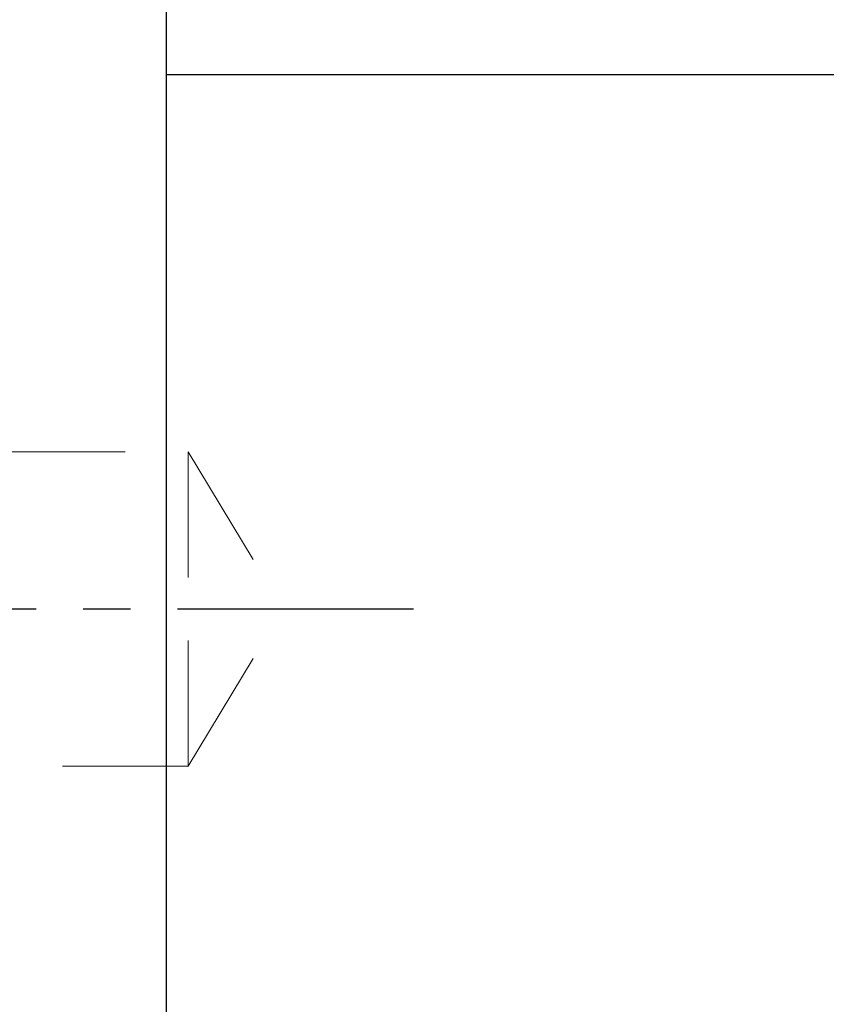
# Model space of a CAD drawing. Header units: millimetres. Extents: x -61 to 184, y -64 to 81.
# Tile 15 of 43: x 113 to 126, y 16 to 32. Entities that reach past the tile are written whole.
import ezdxf

# ---------------------------------------------------------------- set-up
doc = ezdxf.new("R2010")
doc.units = ezdxf.units.MM
doc.linetypes.add('CENTER', pattern=[2, 1.25, -0.25, 0.25, -0.25])
doc.linetypes.add('DASHED', pattern=[0.75, 0.5, -0.25])
for name, color, linetype in [('CL', 1, 'CENTER'), ('HID', 2, 'DASHED'), ('OUT', 3, 'Continuous')]:
    doc.layers.add(name, color=color, linetype=linetype)

msp = doc.modelspace()

# ---------------------------------------------------------------- linework, layer by layer
at = {"layer": 'CL', "color": 7, "ltscale": 3}
msp.add_line((119.256, 22.5), (94.323, 22.5), dxfattribs=at)
at = {"layer": 'HID', "color": 7, "lineweight": 15, "ltscale": 4}
for p, q in [((106.673, 25), (115.674, 25)), ((115.674, 25), (117.176, 22.5)), ((115.674, 25), (115.674, 20)), ((115.674, 20), (117.176, 22.5)), ((115.674, 20), (106.673, 20))]:
    msp.add_line(p, q, dxfattribs=at)
at = {"layer": 'OUT', "color": 7}
for p, q in [((115.322, 39), (115.322, 0)), ((158.322, 31), (115.322, 31))]:
    msp.add_line(p, q, dxfattribs=at)

doc.saveas('drawing.dxf')
